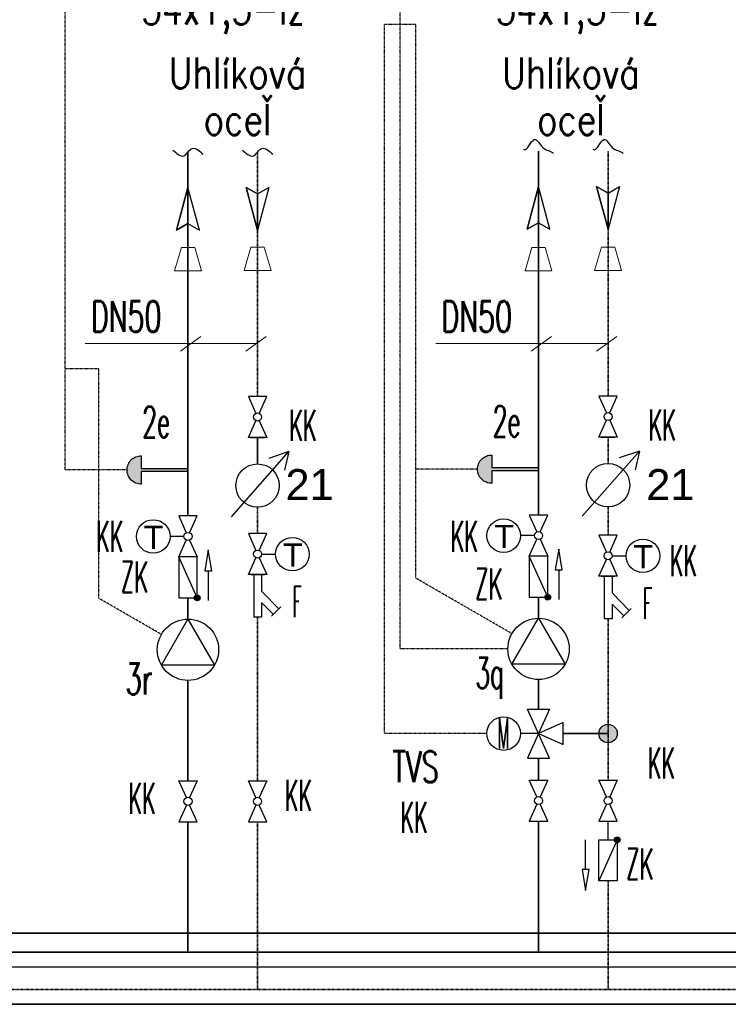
# Model space of a CAD drawing. Header units: millimetres. Extents: x -98431657 to -98227415, y -465497820 to -465456067.
# Tile 47 of 63: x -98397834 to -98396690, y -465485533 to -465483944. Entities that reach past the tile are written whole.
import ezdxf

# ---------------------------------------------------------------- set-up
doc = ezdxf.new("R2010")
doc.units = ezdxf.units.MM
doc.linetypes.add('Carkovana 0.5x', pattern=[0.14, 0.1, -0.04])
doc.linetypes.add('Teckovana', pattern=[0.06, 0, -0.06])
for name, color, linetype, lineweight in [('Pasivní chlazení', 7, 'Continuous', 25), ('WPF 2 - vrt', 7, 'Continuous', 25), ('základ', 7, 'Continuous', 25)]:
    doc.layers.add(name, color=color, linetype=linetype, lineweight=lineweight)
doc.styles.add('ARIAL', font='arial.ttf')
doc.styles.add('ROMANS', font='romans__.ttf')
doc.styles.add('TXT', font='txt_____.ttf')

msp = doc.modelspace()

# ---------------------------------------------------------------- hatches: boundary and pattern name
at = {"layer": 'základ', "true_color": 0xe8e8e8}
for points in [[(-98397637.4, -465484647.6), (-98397639.7, -465484647.7), (-98397642, -465484648.1), (-98397644.2, -465484648.7), (-98397646.4, -465484649.5), (-98397648.5, -465484650.5), (-98397650.5, -465484651.7), (-98397652.3, -465484653.2), (-98397654, -465484654.8), (-98397655.5, -465484656.5), (-98397656.8, -465484658.4), (-98397658, -465484660.5), (-98397658.9, -465484662.6), (-98397659.6, -465484664.8), (-98397660, -465484667.1), (-98397660.3, -465484669.4), (-98397660.3, -465484671.7), (-98397660, -465484674.1), (-98397659.6, -465484676.3), (-98397658.9, -465484678.5), (-98397658, -465484680.7), (-98397656.8, -465484682.7), (-98397655.5, -465484684.6), (-98397654, -465484686.4), (-98397652.3, -465484688), (-98397650.5, -465484689.4), (-98397648.5, -465484690.6), (-98397646.4, -465484691.7), (-98397644.2, -465484692.5), (-98397642, -465484693.1), (-98397639.7, -465484693.4), (-98397637.4, -465484693.5), (-98397637.4, -465484673), (-98397562, -465484673), (-98397562, -465484668.1), (-98397637.4, -465484668.1)], [(-98397071.8, -465484646.4), (-98397074.1, -465484646.5), (-98397076.4, -465484646.8), (-98397078.7, -465484647.4), (-98397080.9, -465484648.2), (-98397083, -465484649.2), (-98397084.9, -465484650.5), (-98397086.8, -465484651.9), (-98397088.5, -465484653.5), (-98397090, -465484655.3), (-98397091.3, -465484657.2), (-98397092.4, -465484659.2), (-98397093.3, -465484661.3), (-98397094, -465484663.5), (-98397094.5, -465484665.8), (-98397094.7, -465484668.1), (-98397094.7, -465484670.5), (-98397094.5, -465484672.8), (-98397094, -465484675), (-98397093.3, -465484677.3), (-98397092.4, -465484679.4), (-98397091.3, -465484681.4), (-98397090, -465484683.3), (-98397088.5, -465484685.1), (-98397086.8, -465484686.7), (-98397084.9, -465484688.1), (-98397083, -465484689.4), (-98397080.9, -465484690.4), (-98397078.7, -465484691.2), (-98397076.4, -465484691.8), (-98397074.1, -465484692.1), (-98397071.8, -465484692.2), (-98397071.8, -465484671.8), (-98396996.4, -465484671.8), (-98396996.4, -465484666.8), (-98397071.8, -465484666.8)]]:
    msp.add_hatch(color=254, dxfattribs=at).paths.add_polyline_path(points)
at = {"layer": 'základ', "true_color": 0x000000}
for points in [[(-98397542.5, -465484877), (-98397542.6, -465484876), (-98397542.9, -465484875.1), (-98397543.3, -465484874.3), (-98397543.9, -465484873.6), (-98397544.7, -465484873), (-98397545.5, -465484872.6), (-98397546.4, -465484872.4), (-98397547.4, -465484872.3), (-98397548.3, -465484872.5), (-98397549.2, -465484872.8), (-98397550, -465484873.3), (-98397550.6, -465484874), (-98397551.2, -465484874.7), (-98397551.5, -465484875.6), (-98397551.7, -465484876.5), (-98397551.7, -465484877.4), (-98397551.5, -465484878.4), (-98397551.2, -465484879.2), (-98397550.6, -465484880), (-98397550, -465484880.6), (-98397549.2, -465484881.1), (-98397548.3, -465484881.4), (-98397547.4, -465484881.6), (-98397546.4, -465484881.5), (-98397545.5, -465484881.3), (-98397544.7, -465484880.9), (-98397543.9, -465484880.3), (-98397543.3, -465484879.6), (-98397542.9, -465484878.8), (-98397542.6, -465484877.9)], [(-98396977, -465484875.7), (-98396977.1, -465484874.8), (-98396977.3, -465484873.9), (-98396977.8, -465484873), (-98396978.4, -465484872.3), (-98396979.1, -465484871.8), (-98396980, -465484871.4), (-98396980.9, -465484871.1), (-98396981.8, -465484871.1), (-98396982.7, -465484871.2), (-98396983.6, -465484871.5), (-98396984.4, -465484872), (-98396985.1, -465484872.7), (-98396985.6, -465484873.4), (-98396986, -465484874.3), (-98396986.2, -465484875.2), (-98396986.2, -465484876.2), (-98396986, -465484877.1), (-98396985.6, -465484877.9), (-98396985.1, -465484878.7), (-98396984.4, -465484879.3), (-98396983.6, -465484879.8), (-98396982.7, -465484880.2), (-98396981.8, -465484880.3), (-98396980.9, -465484880.3), (-98396980, -465484880), (-98396979.1, -465484879.6), (-98396978.4, -465484879), (-98396977.8, -465484878.3), (-98396977.3, -465484877.5), (-98396977.1, -465484876.6)], [(-98396883.4, -465485081.3), (-98396884.2, -465485081.3), (-98396884.9, -465485081.3), (-98396885.7, -465485081.3), (-98396886.4, -465485081.4), (-98396887.2, -465485081.6), (-98396887.9, -465485081.7), (-98396888.6, -465485081.9), (-98396889.3, -465485082.2), (-98396890, -465485082.5), (-98396890.7, -465485082.8), (-98396891.4, -465485083.1), (-98396892, -465485083.5), (-98396892.7, -465485083.9), (-98396893.3, -465485084.4), (-98396893.8, -465485084.9), (-98396894.4, -465485085.4), (-98396894.9, -465485085.9), (-98396895.4, -465485086.4), (-98396895.9, -465485087), (-98396896.4, -465485087.6), (-98396896.8, -465485088.3), (-98396897.2, -465485088.9), (-98396897.5, -465485089.6), (-98396897.8, -465485090.3), (-98396898.1, -465485091), (-98396898.3, -465485091.7), (-98396898.6, -465485092.4), (-98396898.7, -465485093.1), (-98396898.9, -465485093.9), (-98396899, -465485094.6), (-98396899, -465485095.4), (-98396899, -465485096.1), (-98396899, -465485096.9), (-98396899, -465485097.6), (-98396898.9, -465485098.4), (-98396898.7, -465485099.1), (-98396898.6, -465485099.9), (-98396898.3, -465485100.6), (-98396898.1, -465485101.3), (-98396897.8, -465485102), (-98396897.5, -465485102.7), (-98396897.2, -465485103.3), (-98396896.8, -465485104), (-98396896.4, -465485104.6), (-98396895.9, -465485105.2), (-98396895.4, -465485105.8), (-98396894.9, -465485106.4), (-98396894.4, -465485106.9), (-98396893.8, -465485107.4), (-98396893.3, -465485107.9), (-98396892.7, -465485108.3), (-98396892, -465485108.7), (-98396891.4, -465485109.1), (-98396890.7, -465485109.5), (-98396890, -465485109.8), (-98396889.3, -465485110.1), (-98396888.6, -465485110.3), (-98396887.9, -465485110.5), (-98396887.2, -465485110.7), (-98396886.4, -465485110.8), (-98396885.7, -465485110.9), (-98396884.9, -465485111), (-98396884.2, -465485111), (-98396883.4, -465485111), (-98396882.7, -465485110.9), (-98396881.9, -465485110.8), (-98396881.2, -465485110.7), (-98396880.4, -465485110.5), (-98396879.7, -465485110.3), (-98396879, -465485110.1), (-98396878.3, -465485109.8), (-98396877.6, -465485109.5), (-98396877, -465485109.1), (-98396876.3, -465485108.7), (-98396875.7, -465485108.3), (-98396875.1, -465485107.9), (-98396874.5, -465485107.4), (-98396873.9, -465485106.9), (-98396873.4, -465485106.4), (-98396872.9, -465485105.8), (-98396872.4, -465485105.2), (-98396872, -465485104.6), (-98396871.6, -465485104), (-98396871.2, -465485103.3), (-98396870.8, -465485102.7), (-98396870.5, -465485102), (-98396870.2, -465485101.3), (-98396870, -465485100.6), (-98396869.8, -465485099.9), (-98396869.6, -465485099.1), (-98396869.5, -465485098.4), (-98396869.4, -465485097.6), (-98396869.3, -465485096.9), (-98396869.3, -465485096.1), (-98396869.3, -465485095.4), (-98396869.4, -465485094.6), (-98396869.5, -465485093.9), (-98396869.6, -465485093.1), (-98396869.8, -465485092.4), (-98396870, -465485091.7), (-98396870.2, -465485091), (-98396870.5, -465485090.3), (-98396870.8, -465485089.6), (-98396871.2, -465485088.9), (-98396871.6, -465485088.3), (-98396872, -465485087.6), (-98396872.4, -465485087), (-98396872.9, -465485086.4), (-98396873.4, -465485085.9), (-98396873.9, -465485085.4), (-98396874.5, -465485084.9), (-98396875.1, -465485084.4), (-98396875.7, -465485083.9), (-98396876.3, -465485083.5), (-98396877, -465485083.1), (-98396877.6, -465485082.8), (-98396878.3, -465485082.5), (-98396879, -465485082.2), (-98396879.7, -465485081.9), (-98396880.4, -465485081.7), (-98396881.2, -465485081.6), (-98396881.9, -465485081.4), (-98396882.7, -465485081.3)], [(-98396864.8, -465485267.9), (-98396864.9, -465485267), (-98396865.1, -465485266.1), (-98396865.6, -465485265.3), (-98396866.2, -465485264.6), (-98396866.9, -465485264), (-98396867.8, -465485263.6), (-98396868.7, -465485263.4), (-98396869.6, -465485263.3), (-98396870.5, -465485263.5), (-98396871.4, -465485263.8), (-98396872.2, -465485264.3), (-98396872.9, -465485264.9), (-98396873.4, -465485265.7), (-98396873.8, -465485266.6), (-98396873.9, -465485267.5), (-98396873.9, -465485268.4), (-98396873.8, -465485269.3), (-98396873.4, -465485270.2), (-98396872.9, -465485270.9), (-98396872.2, -465485271.6), (-98396871.4, -465485272.1), (-98396870.5, -465485272.4), (-98396869.6, -465485272.5), (-98396868.7, -465485272.5), (-98396867.8, -465485272.3), (-98396866.9, -465485271.9), (-98396866.2, -465485271.3), (-98396865.6, -465485270.6), (-98396865.1, -465485269.8), (-98396864.9, -465485268.9)]]:
    msp.add_hatch(color=18, dxfattribs=at).paths.add_polyline_path(points)

# ---------------------------------------------------------------- linework, layer by layer
at = {"color": 0, "linetype": 'Continuous', "lineweight": 13}
for p, q in [((-98397460.5, -465484310.7), (-98397471.5, -465484348.5)), ((-98397460.5, -465484310.7), (-98397439, -465484310.7)), ((-98397439, -465484310.7), (-98397428, -465484348.5)), ((-98396894.9, -465484310.7), (-98396905.9, -465484348.5)), ((-98396894.9, -465484310.7), (-98396873.4, -465484310.7)), ((-98396873.4, -465484310.7), (-98396862.4, -465484348.5)), ((-98397572.7, -465484311.3), (-98397583.7, -465484349.1)), ((-98397572.7, -465484311.3), (-98397551.2, -465484311.3)), ((-98397551.2, -465484311.3), (-98397540.2, -465484349.1)), ((-98397007.2, -465484311.3), (-98397018.2, -465484349.1)), ((-98397007.2, -465484311.3), (-98396985.7, -465484311.3)), ((-98396985.7, -465484311.3), (-98396974.7, -465484349.1)), ((-98397583.7, -465484349.1), (-98397540.2, -465484349.1)), ((-98397471.5, -465484348.5), (-98397428, -465484348.5)), ((-98397018.2, -465484349.1), (-98396974.7, -465484349.1)), ((-98396905.9, -465484348.5), (-98396862.4, -465484348.5)), ((-98397727.7, -465484466.2), (-98397449.7, -465484466.2)), ((-98397541.3, -465484455.3), (-98397573.9, -465484479)), ((-98397435.8, -465484455.3), (-98397468.4, -465484479)), ((-98397162.2, -465484466.2), (-98396884.2, -465484466.2)), ((-98396975.7, -465484455.3), (-98397008.3, -465484479)), ((-98396870.2, -465484455.3), (-98396902.8, -465484479))]:
    msp.add_line(p, q, dxfattribs=at)
at = {"layer": 'Pasivní chlazení'}
for p, q in [((-98397460.7, -465484618.2), (-98397438.7, -465484618.2)), ((-98396895.1, -465484617.5), (-98396873.2, -465484617.5)), ((-98397443.1, -465484806.5), (-98397420.6, -465484806.5)), ((-98396877.6, -465484809.2), (-98396855.1, -465484809.2)), ((-98397460.7, -465484839.5), (-98397438.7, -465484839.5)), ((-98397456, -465484839.5), (-98397456, -465484908.4)), ((-98397443.4, -465484839.5), (-98397443.4, -465484866.4)), ((-98396895.1, -465484842.2), (-98396873.2, -465484842.2)), ((-98396890.5, -465484842.2), (-98396890.5, -465484911.1)), ((-98396877.8, -465484842.2), (-98396877.8, -465484869.1)), ((-98397443.4, -465484866.4), (-98397415.4, -465484894.5)), ((-98396877.8, -465484869.1), (-98396849.9, -465484897.2)), ((-98397443.4, -465484884.3), (-98397443.4, -465484908.4)), ((-98397443.4, -465484884.3), (-98397424.4, -465484903.4)), ((-98397427.3, -465484906.4), (-98397412.4, -465484891.5)), ((-98396877.8, -465484887), (-98396877.8, -465484911.1)), ((-98396877.8, -465484887), (-98396858.8, -465484906.1)), ((-98396861.8, -465484909.1), (-98396846.9, -465484894.2)), ((-98397443.4, -465484908.4), (-98397456, -465484908.4)), ((-98396877.8, -465484911.1), (-98396890.5, -465484911.1))]:
    msp.add_line(p, q, dxfattribs=at)
for points in [[(-98397447, -465484579.2), (-98397434.8, -465484552), (-98397464.6, -465484552), (-98397452.4, -465484579.2)], [(-98396881.5, -465484578.4), (-98396869.3, -465484551.2), (-98396899.1, -465484551.2), (-98396886.8, -465484578.4)], [(-98397447, -465484591), (-98397434.8, -465484618.2), (-98397464.6, -465484618.2), (-98397452.4, -465484591)], [(-98396881.5, -465484590.3), (-98396869.3, -465484617.5), (-98396899.1, -465484617.5), (-98396886.8, -465484590.3)], [(-98397447, -465484800.4), (-98397434.8, -465484773.3), (-98397464.6, -465484773.3), (-98397452.4, -465484800.4)], [(-98396881.5, -465484803.2), (-98396869.3, -465484776), (-98396899.1, -465484776), (-98396886.8, -465484803.2)], [(-98397447, -465484812.3), (-98397434.8, -465484839.5), (-98397464.6, -465484839.5), (-98397452.4, -465484812.3)], [(-98396881.5, -465484815), (-98396869.3, -465484842.2), (-98396899.1, -465484842.2), (-98396886.8, -465484815)]]:
    msp.add_lwpolyline(points, dxfattribs=at)
for centre, radius in [((-98397449.7, -465484585.1), 6.52), ((-98396884.2, -465484584.4), 6.52), ((-98397618.1, -465484777.9), 27.1), ((-98397052.6, -465484776.6), 27.1), ((-98397393.5, -465484806.5), 27.1), ((-98397393.5, -465484806.5), 27.1), ((-98396828, -465484809.2), 27.1), ((-98396828, -465484809.2), 27.1), ((-98397449.7, -465484806.4), 6.52), ((-98396884.2, -465484809.1), 6.52)]:
    msp.add_circle(centre, radius, dxfattribs=at)
at = {"layer": 'základ', "linetype": 'Teckovana'}
for p, q in [((-98397219.8, -465484959.5), (-98397219.8, -465483528.6)), ((-98397760.1, -465484670.6), (-98397760.1, -465483571)), ((-98397245.1, -465485096.1), (-98397245.1, -465483951.1)), ((-98397194.5, -465483951.1), (-98397245.1, -465483951.1)), ((-98397194.5, -465484845.2), (-98397194.5, -465483951.1)), ((-98397706, -465484507.5), (-98397760.1, -465484507.5)), ((-98397706, -465484877.7), (-98397706, -465484507.5)), ((-98397660.3, -465484670.6), (-98397760.1, -465484670.6)), ((-98397094.8, -465484669.3), (-98397194.5, -465484669.3)), ((-98397039.3, -465484934.8), (-98397194.5, -465484845.2)), ((-98397604.9, -465484936), (-98397706, -465484877.7)), ((-98397046, -465484959.5), (-98397219.8, -465484959.5)), ((-98397079.9, -465485096.1), (-98397245.1, -465485096.1))]:
    msp.add_line(p, q, dxfattribs=at)
at = {"layer": 'základ', "color": 1, "lineweight": 35}
for p, q in [((-98397562, -465484157.4), (-98397562, -465484744.7)), ((-98396996.4, -465484156.1), (-98396996.4, -465484743.4)), ((-98397562, -465484911.3), (-98397562, -465484877)), ((-98396996.4, -465484910), (-98396996.4, -465484875.7)), ((-98397562, -465485010.3), (-98397562, -465485172.5)), ((-98396996.4, -465485009.1), (-98396996.4, -465485056.5)), ((-98397562, -465485137), (-98397562, -465485172.5)), ((-98396996.4, -465485135.8), (-98396996.4, -465485171.2)), ((-98397562, -465485238.6), (-98397562, -465485449.1)), ((-98396996.4, -465485237.4), (-98396996.4, -465485449.1)), ((-98396437.6, -465485449.1), (-98398919.3, -465485449.1))]:
    msp.add_line(p, q, dxfattribs=at)
at = {"layer": 'základ', "color": 171, "linetype": 'Carkovana 0.5x', "lineweight": 35, "true_color": 0x7070ff}
for p, q in [((-98397449.7, -465484157.4), (-98397449.7, -465484552)), ((-98396884.2, -465484156.1), (-98396884.2, -465484551.2)), ((-98397449.7, -465484618.2), (-98397449.7, -465484660.8)), ((-98397449.7, -465484660.8), (-98397449.7, -465484618.2)), ((-98396884.2, -465484617.5), (-98396884.2, -465484660)), ((-98396884.2, -465484660), (-98396884.2, -465484617.5)), ((-98397449.7, -465484730.8), (-98397449.7, -465484773.3)), ((-98396884.2, -465484730), (-98396884.2, -465484776)), ((-98397449.7, -465484908.4), (-98397449.7, -465485172.5)), ((-98396884.2, -465484911.1), (-98396884.2, -465485171.2)), ((-98397449.7, -465485238.6), (-98397449.7, -465485509.3)), ((-98396884.2, -465485333.8), (-98396884.2, -465485508)), ((-98394964.8, -465485509.3), (-98398590.2, -465485509.3))]:
    msp.add_line(p, q, dxfattribs=at)
at = {"layer": 'základ'}
for p, q in [((-98397562, -465484214.3), (-98397580.4, -465484283.2)), ((-98397562, -465484272.7), (-98397562, -465484214.3)), ((-98397543.5, -465484283.2), (-98397562, -465484214.3)), ((-98397468.2, -465484214.3), (-98397449.7, -465484224.8)), ((-98397449.7, -465484283.2), (-98397468.2, -465484214.3)), ((-98397449.7, -465484224.8), (-98397431.3, -465484214.3)), ((-98397431.3, -465484214.3), (-98397449.7, -465484283.2)), ((-98396996.4, -465484213), (-98397014.9, -465484281.9)), ((-98396996.4, -465484271.4), (-98396996.4, -465484213)), ((-98396978, -465484281.9), (-98396996.4, -465484213)), ((-98396902.6, -465484213), (-98396884.2, -465484223.5)), ((-98396884.2, -465484281.9), (-98396902.6, -465484213)), ((-98396884.2, -465484223.5), (-98396865.7, -465484213)), ((-98396865.7, -465484213), (-98396884.2, -465484281.9)), ((-98397449.7, -465484224.8), (-98397449.7, -465484283.2)), ((-98396884.2, -465484223.5), (-98396884.2, -465484281.9)), ((-98397580.4, -465484283.2), (-98397562, -465484272.7)), ((-98397562, -465484272.7), (-98397543.5, -465484283.2)), ((-98397014.9, -465484281.9), (-98396996.4, -465484271.4)), ((-98396996.4, -465484271.4), (-98396978, -465484281.9)), ((-98397637.4, -465484647.6), (-98397637.4, -465484668.1)), ((-98397071.8, -465484646.4), (-98397071.8, -465484666.8)), ((-98397637.4, -465484668.1), (-98397562, -465484668.1)), ((-98397562, -465484673), (-98397637.4, -465484673)), ((-98397637.4, -465484673), (-98397637.4, -465484693.5)), ((-98397562, -465484668.1), (-98397562, -465484673)), ((-98397071.8, -465484666.8), (-98396996.4, -465484666.8)), ((-98396996.4, -465484671.8), (-98397071.8, -465484671.8)), ((-98397071.8, -465484671.8), (-98397071.8, -465484692.2)), ((-98396996.4, -465484666.8), (-98396996.4, -465484671.8)), ((-98397568.6, -465484777.9), (-98397591.1, -465484777.9)), ((-98397003, -465484776.6), (-98397025.5, -465484776.6)), ((-98397547.1, -465484877), (-98397576.8, -465484810.9)), ((-98396981.6, -465484875.7), (-98397011.3, -465484809.6)), ((-98397529.2, -465484833.2), (-98397529.2, -465484881.1)), ((-98396963.7, -465484831.9), (-98396963.7, -465484879.8)), ((-98396996.4, -465485096.1), (-98397025.7, -465485096.1)), ((-98396996.4, -465485096.1), (-98397025.7, -465485096.1)), ((-98396920.6, -465485315.6), (-98396920.6, -465485267.9)), ((-98396869.4, -465485267.9), (-98396899, -465485333.8)), ((-98395089.6, -465485473.5), (-98398919.3, -465485473.5))]:
    msp.add_line(p, q, dxfattribs=at)
at = {"layer": 'základ', "linetype": 'Continuous'}
for p, q in [((-98397491.7, -465484746.1), (-98397399.1, -465484640.8)), ((-98397399.1, -465484640.8), (-98397431.8, -465484652)), ((-98397399.1, -465484640.8), (-98397406.3, -465484671.1)), ((-98396926.2, -465484745.4), (-98396833.5, -465484640)), ((-98396833.5, -465484640), (-98396866.3, -465484651.2)), ((-98396833.5, -465484640), (-98396840.7, -465484670.4))]:
    msp.add_line(p, q, dxfattribs=at)
at = {"layer": 'základ', "color": 171, "lineweight": 35, "true_color": 0x7070ff}
msp.add_line((-98396956.8, -465485096.1), (-98396884.2, -465485096.1), dxfattribs=at)
at = {"layer": 'základ', "color": 171, "true_color": 0x7070ff}
msp.add_line((-98396884.2, -465485267.9), (-98396884.2, -465485237.3), dxfattribs=at)
at = {"layer": 'základ', "color": 0, "lineweight": 35}
msp.add_line((-98396851.5, -465485418.4), (-98396851.5, -465485417.2), dxfattribs=at)
at = {"layer": 'základ'}
for points in [[(-98397562, -465484214.3), (-98397562, -465484272.7), (-98397580.4, -465484283.2), (-98397562, -465484214.3)], [(-98397449.7, -465484283.2), (-98397449.7, -465484224.8), (-98397468.2, -465484214.3), (-98397449.7, -465484283.2)], [(-98396996.4, -465484213), (-98396996.4, -465484271.4), (-98397014.9, -465484281.9), (-98396996.4, -465484213)], [(-98396884.2, -465484281.9), (-98396884.2, -465484223.5), (-98396902.6, -465484213), (-98396884.2, -465484281.9)], [(-98397534.9, -465484833.2), (-98397523.6, -465484833.2), (-98397529.2, -465484799.4), (-98397534.9, -465484833.2)], [(-98396969.3, -465484831.9), (-98396958.1, -465484831.9), (-98396963.7, -465484798.2), (-98396969.3, -465484831.9)], [(-98397576.8, -465484877), (-98397547.1, -465484877), (-98397547.1, -465484810.9), (-98397576.8, -465484810.9), (-98397576.8, -465484877)], [(-98397011.3, -465484875.7), (-98396981.6, -465484875.7), (-98396981.6, -465484809.6), (-98397011.3, -465484809.6), (-98397011.3, -465484875.7)], [(-98397562, -465484911.3), (-98397519.1, -465484985.6), (-98397604.9, -465484985.6), (-98397562, -465484911.3)], [(-98396996.4, -465484910), (-98396953.5, -465484984.3), (-98397039.3, -465484984.3), (-98396996.4, -465484910)], [(-98396978.6, -465485056.5), (-98396996.4, -465485096.1), (-98396956.8, -465485114), (-98396956.8, -465485078.3), (-98396996.4, -465485096.1), (-98397014.3, -465485135.8), (-98396978.6, -465485135.8), (-98397014.3, -465485056.5), (-98396978.6, -465485056.5)], [(-98396899, -465485267.9), (-98396869.4, -465485267.9), (-98396869.4, -465485333.8), (-98396899, -465485333.8), (-98396899, -465485267.9)], [(-98396914.9, -465485315.6), (-98396926.2, -465485315.6), (-98396920.6, -465485349.3), (-98396914.9, -465485315.6)]]:
    msp.add_lwpolyline(points, close=True, dxfattribs=at)
for points in [[(-98397637.4, -465484693.5), (-98397639.6, -465484693.4), (-98397641.8, -465484693.1), (-98397644, -465484692.5), (-98397646.1, -465484691.8), (-98397648.2, -465484690.8), (-98397650.1, -465484689.7), (-98397651.9, -465484688.3), (-98397653.6, -465484686.8), (-98397655.1, -465484685.1), (-98397656.4, -465484683.3), (-98397657.6, -465484681.4), (-98397658.6, -465484679.4), (-98397659.3, -465484677.2), (-98397659.9, -465484675.1), (-98397660.2, -465484672.8), (-98397660.3, -465484670.6), (-98397660.2, -465484668.3), (-98397659.9, -465484666.1), (-98397659.3, -465484663.9), (-98397658.6, -465484661.8), (-98397657.6, -465484659.8), (-98397656.4, -465484657.8), (-98397655.1, -465484656), (-98397653.6, -465484654.4), (-98397651.9, -465484652.8), (-98397650.1, -465484651.5), (-98397648.2, -465484650.3), (-98397646.1, -465484649.4), (-98397644, -465484648.6), (-98397641.8, -465484648.1), (-98397639.6, -465484647.7), (-98397637.4, -465484647.6)], [(-98397071.8, -465484692.2), (-98397074.1, -465484692.1), (-98397076.3, -465484691.8), (-98397078.5, -465484691.3), (-98397080.6, -465484690.5), (-98397082.6, -465484689.5), (-98397084.6, -465484688.4), (-98397086.4, -465484687), (-98397088.1, -465484685.5), (-98397089.6, -465484683.9), (-98397090.9, -465484682), (-98397092.1, -465484680.1), (-98397093, -465484678.1), (-98397093.8, -465484676), (-98397094.3, -465484673.8), (-98397094.7, -465484671.5), (-98397094.8, -465484669.3), (-98397094.7, -465484667), (-98397094.3, -465484664.8), (-98397093.8, -465484662.6), (-98397093, -465484660.5), (-98397092.1, -465484658.5), (-98397090.9, -465484656.5), (-98397089.6, -465484654.7), (-98397088.1, -465484653.1), (-98397086.4, -465484651.6), (-98397084.6, -465484650.2), (-98397082.6, -465484649.1), (-98397080.6, -465484648.1), (-98397078.5, -465484647.3), (-98397076.3, -465484646.8), (-98397074.1, -465484646.5), (-98397071.8, -465484646.4)], [(-98397559.3, -465484771.8), (-98397547.1, -465484744.7), (-98397576.9, -465484744.7), (-98397564.7, -465484771.8)], [(-98396993.8, -465484770.6), (-98396981.5, -465484743.4), (-98397011.4, -465484743.4), (-98396999.1, -465484770.6)], [(-98397559.3, -465484783.7), (-98397547.1, -465484810.9), (-98397576.9, -465484810.9), (-98397564.7, -465484783.7)], [(-98396993.8, -465484782.5), (-98396981.5, -465484809.6), (-98397011.4, -465484809.6), (-98396999.1, -465484782.5)], [(-98397564.6, -465485199.6), (-98397576.8, -465485172.5), (-98397547.1, -465485172.5), (-98397559.3, -465485199.6)], [(-98397452.4, -465485199.6), (-98397464.6, -465485172.5), (-98397434.9, -465485172.5), (-98397447, -465485199.6)], [(-98396999.1, -465485198.3), (-98397011.3, -465485171.2), (-98396981.6, -465485171.2), (-98396993.8, -465485198.3)], [(-98396886.8, -465485198.3), (-98396899, -465485171.2), (-98396869.3, -465485171.2), (-98396881.5, -465485198.3)], [(-98397564.6, -465485211.5), (-98397576.8, -465485238.6), (-98397547.1, -465485238.6), (-98397559.3, -465485211.5)], [(-98397452.4, -465485211.5), (-98397464.6, -465485238.6), (-98397434.9, -465485238.6), (-98397447, -465485211.5)], [(-98396999.1, -465485210.2), (-98397011.3, -465485237.3), (-98396981.6, -465485237.3), (-98396993.8, -465485210.2)], [(-98396886.8, -465485210.2), (-98396899, -465485237.3), (-98396869.3, -465485237.3), (-98396881.5, -465485210.2)]]:
    msp.add_lwpolyline(points, dxfattribs=at)
at = {"layer": 'základ', "color": 0, "lineweight": 35}
msp.add_lwpolyline([(-98396292.1, -465485418.4), (-98398919.3, -465485418.4), (-98398919.3, -465485533.2), (-98396292.7, -465485533.2)], dxfattribs=at)
at = {"layer": 'základ', "linetype": 'Continuous'}
for centre in [(-98397449.7, -465484695.8), (-98396884.2, -465484695)]:
    msp.add_circle(centre, 35, dxfattribs=at)
at = {"layer": 'základ'}
for centre, radius in [((-98397562, -465484777.8), 6.52), ((-98396996.4, -465484776.5), 6.52), ((-98397547.1, -465484877), 4.62), ((-98396981.6, -465484875.7), 4.62), ((-98397562, -465484960.8), 49.5), ((-98396996.4, -465484959.5), 49.5), ((-98397052.8, -465485096.1), 27.1), ((-98396884.2, -465485096.1), 14.9), ((-98397562, -465485205.5), 6.5), ((-98397449.7, -465485205.5), 6.5), ((-98396996.4, -465485204.3), 6.5), ((-98396884.2, -465485204.3), 6.5), ((-98396869.4, -465485267.9), 4.61)]:
    msp.add_circle(centre, radius, dxfattribs=at)
at = {"layer": 'základ', "start_tangent": (0.782732, -0.705771), "end_tangent": (0.782732, -0.705771)}
for points in [[(-98397020.9, -465484152.7), (-98397003.2, -465484137), (-98396989.6, -465484150), (-98396972, -465484159.5)], [(-98396908.6, -465484152.7), (-98396891, -465484137), (-98396877.4, -465484150), (-98396859.7, -465484159.5)], [(-98397586.5, -465484154), (-98397568.8, -465484163.5), (-98397555.2, -465484151.3), (-98397537.5, -465484160.8)], [(-98397474.2, -465484154), (-98397456.5, -465484163.5), (-98397442.9, -465484151.3), (-98397425.2, -465484160.8)]]:
    msp.add_spline(points, degree=3, dxfattribs=at)

# ---------------------------------------------------------------- texts
at = {"color": 0, "linetype": 'Continuous', "lineweight": 13, "char_height": 50, "width": 102.157, "attachment_point": 7, "style": 'ARIAL'}
for insert in [(-98397404.7, -465484719.2), (-98396822.6, -465484719.2)]:
    msp.add_mtext('{\\fArial|i0|b0;\\H50.000000;\\W1.000000;\\C7;21}\\P', dxfattribs=dict(at, insert=insert))
at = {"color": 5, "linetype": 'Continuous', "lineweight": 35, "char_height": 37.5, "width": 50.236, "attachment_point": 1, "style": 'ARIAL'}
for insert in [(-98397633.5, -465484760.5), (-98397068, -465484759.2), (-98397409, -465484789.1), (-98396843.5, -465484791.8)]:
    msp.add_mtext('{\\fArial|i0|b0;\\H37.500000;\\W1.000000;\\C5;T}\\P', dxfattribs=dict(at, insert=insert))
at = {"layer": 'Pasivní chlazení', "color": 0, "lineweight": 25, "char_height": 50, "width": 322.718, "attachment_point": 2, "style": 'ROMANS'}
for insert in [(-98397505.2, -465483901.2), (-98396933.5, -465483901.2)]:
    msp.add_mtext('\\W0.78;54x1,5-iz', dxfattribs=dict(at, insert=insert))
at = {"layer": 'Pasivní chlazení', "char_height": 50, "width": 300.252, "attachment_point": 2, "line_spacing_factor": 0.903614, "style": 'ROMANS'}
for insert in [(-98397481.9, -465484004.5), (-98396944, -465484004.5)]:
    msp.add_mtext('\\W0.81;Uhlíková\\Poceľ', dxfattribs=dict(at, insert=insert))
at = {"layer": 'Pasivní chlazení', "color": 0, "linetype": 'Continuous', "lineweight": 13, "char_height": 50, "width": 148.25, "attachment_point": 5, "style": 'TXT'}
for insert in [(-98397661.6, -465484422.8), (-98397096, -465484422.8)]:
    msp.add_mtext('\\W0.64;DN50', dxfattribs=dict(at, insert=insert))
at = {"layer": 'WPF 2 - vrt', "char_height": 50, "width": 70.981, "attachment_point": 4, "style": 'ROMANS'}
for insert in [(-98397670.6, -465484843.4), (-98397098.9, -465484854.7), (-98396855.3, -465485306.8)]:
    msp.add_mtext('\\W0.51;ZK', dxfattribs=dict(at, insert=insert))
at = {"layer": 'základ', "char_height": 50}
for s, insert, width, attachment_point, style in [('\\W0.55;2e', (-98397613.3, -465484593), 72.104, 5, 'ROMANS'), ('\\W0.49;KK', (-98397398.5, -465484598.6), 70.486, 4, 'ROMANS'), ('\\W0.55;2e', (-98397047.8, -465484591.8), 72.104, 5, 'ROMANS'), ('\\W0.49;KK', (-98396818.6, -465484597.8), 70.486, 4, 'ROMANS'), ('\\W0.49;KK', (-98397710.2, -465484777.6), 70.486, 4, 'ROMANS'), ('\\W0.49;KK', (-98397138.1, -465484777.6), 70.486, 4, 'ROMANS'), ('\\W0.49;KK', (-98396784.4, -465484817.1), 70.486, 4, 'ROMANS'), ('\\W0.40;F', (-98397393.7, -465484883.3), 33.434, 4, 'ROMANS'), ('\\W0.40;F', (-98396828.1, -465484886), 33.434, 4, 'ROMANS'), ('\\W0.62;3r', (-98397641, -465485007.9), 73.823, 5, 'ROMANS'), ('\\W0.54;3q', (-98397075.4, -465485006.6), 71.805, 5, 'ROMANS'), ('\\W0.37;M', (-98397052.8, -465485095.5), 33.208, 5, 'TXT'), ('\\W0.49;KK', (-98396820.1, -465485143.5), 70.486, 4, 'ROMANS'), ('\\W0.65;TVS', (-98397232.5, -465485149.6), 109.464, 4, 'ROMANS'), ('\\W0.49;KK', (-98397658.1, -465485200.7), 70.486, 4, 'ROMANS'), ('\\W0.49;KK', (-98397405.9, -465485195.7), 70.486, 4, 'ROMANS'), ('\\W0.49;KK', (-98397219.2, -465485231.6), 70.486, 4, 'ROMANS')]:
    msp.add_mtext(s, dxfattribs=dict(at, insert=insert, width=width, attachment_point=attachment_point, style=style))

doc.saveas('drawing.dxf')
